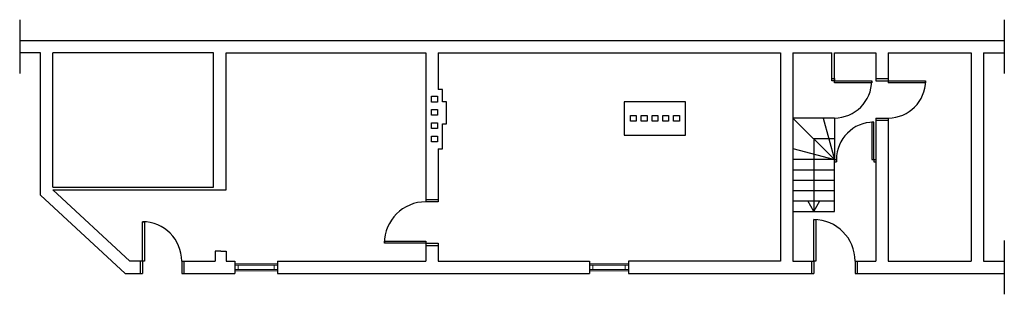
# Model space of a CAD drawing. Header units: centimetres. Extents: x 321 to 2697, y 184 to 846.
import ezdxf
from ezdxf.lldxf.tags import DXFTag

# ---------------------------------------------------------------- set-up
doc = ezdxf.new("R2010")
doc.units = ezdxf.units.CM
doc.layers.add('Ściany', color=250, linetype='Continuous', lineweight=20)
tags = doc.linetypes.add('DASH', pattern=[15, 10, -5]).pattern_tags.tags
tags[6:7] = [DXFTag(74, 4), DXFTag(75, 0), DXFTag(340, '0'), DXFTag(46, 0.0), DXFTag(50, 0.0), DXFTag(44, 0.0), DXFTag(45, 0.0)]
tags[4:5] = [DXFTag(74, 4), DXFTag(75, 0), DXFTag(340, '0'), DXFTag(46, 0.0), DXFTag(50, 0.0), DXFTag(44, 0.0), DXFTag(45, 0.0)]

msp = doc.modelspace()

# ---------------------------------------------------------------- linework, layer by layer
at = {"linetype": 'DASH'}
for p, q in [((321.2, 846.3), (321.2, 716.3)), ((2697.2, 846.3), (2697.2, 716.3)), ((2697.2, 314.3), (2697.2, 184.3))]:
    msp.add_line(p, q, dxfattribs=at)
for p, q in [((321.2, 796.3), (2697.2, 796.3)), ((371.2, 766.3), (321.2, 766.3)), ((371.2, 423.2), (371.2, 766.3)), ((789.2, 766.3), (401.2, 766.3)), ((401.2, 442.3), (401.2, 766.3)), ((789.2, 442.3), (789.2, 766.3)), ((819.2, 436.3), (819.2, 766.3)), ((819.2, 766.3), (1301.2, 766.3)), ((1301.2, 766.3), (1301.2, 407.3)), ((1331.2, 766.3), (1331.2, 678.3)), ((1331.2, 766.3), (2157.2, 766.3)), ((2157.2, 766.3), (2157.2, 264.3)), ((2187.2, 766.3), (2187.2, 264.3)), ((2187.2, 766.3), (2281.2, 766.3)), ((2281.2, 699.3), (2281.2, 766.3)), ((2287.2, 694.3), (2287.2, 766.3)), ((2287.2, 766.3), (2387.2, 766.3)), ((2387.2, 766.3), (2387.2, 699.3)), ((2417.2, 766.3), (2417.2, 694.3)), ((2417.2, 766.3), (2617.2, 766.3)), ((2617.2, 766.3), (2617.2, 264.3)), ((2647.2, 766.3), (2647.2, 264.3)), ((2647.2, 766.3), (2697.2, 766.3)), ((2281.2, 699.3), (2281.2, 704.3)), ((2281.2, 704.3), (2287.2, 704.3)), ((2287.2, 699.3), (2281.2, 699.3)), ((2287.2, 704.3), (2287.2, 699.3)), ((2287.2, 699.3), (2377.2, 699.3)), ((2287.2, 694.3), (2287.2, 699.3)), ((2377.2, 694.3), (2287.2, 694.3)), ((2377.2, 699.3), (2377.2, 694.3)), ((2387.2, 704.3), (2417.2, 704.3)), ((2387.2, 699.3), (2417.2, 699.3)), ((2417.2, 699.3), (2507.2, 699.3)), ((2507.2, 694.3), (2417.2, 694.3)), ((2507.2, 699.3), (2507.2, 694.3)), ((1341.2, 678.3), (1331.2, 678.3)), ((1341.2, 648.3), (1341.2, 678.3)), ((1351.2, 648.3), (1341.2, 648.3)), ((1351.2, 595.3), (1351.2, 648.3)), ((1341.2, 535.3), (1341.2, 595.3)), ((1341.2, 595.3), (1351.2, 595.3)), ((2187.2, 609.3), (2287.2, 509.3)), ((2287.2, 609.3), (2187.2, 609.3)), ((2260.4, 609.3), (2287.2, 509.3)), ((2287.2, 609.3), (2287.2, 509.3)), ((2382.2, 599.3), (2377.2, 599.3)), ((2377.2, 599.3), (2377.2, 509.3)), ((2382.2, 509.3), (2382.2, 599.3)), ((2387.2, 609.3), (2417.2, 609.3)), ((2387.2, 609.3), (2387.2, 264.3)), ((2387.2, 604.3), (2417.2, 604.3)), ((2417.2, 609.3), (2417.2, 264.3)), ((2287.2, 559.3), (2237.2, 559.3)), ((2237.2, 559.3), (2237.2, 384.3)), ((1331.2, 535.3), (1331.2, 407.3)), ((1331.2, 535.3), (1341.2, 535.3)), ((2187.2, 536.1), (2287.2, 509.3)), ((2287.2, 509.3), (2187.2, 509.3)), ((2287.2, 384.3), (2287.2, 509.3)), ((2287.2, 509.3), (2292.2, 509.3)), ((2287.2, 509.3), (2287.2, 503.3)), ((2287.2, 503.3), (2292.2, 503.3)), ((2292.2, 509.3), (2292.2, 503.3)), ((2377.2, 509.3), (2382.2, 509.3)), ((2377.2, 509.3), (2387.2, 509.3)), ((2382.2, 509.3), (2382.2, 503.3)), ((2382.2, 503.3), (2387.2, 503.3)), ((2187.2, 484.3), (2287.2, 484.3)), ((2187.2, 459.3), (2287.2, 459.3)), ((401.2, 442.3), (789.2, 442.3)), ((587.2, 264.3), (401.2, 436.3)), ((401.2, 436.3), (819.2, 436.3)), ((2187.2, 434.3), (2287.2, 434.3)), ((575.5, 234.3), (371.2, 423.2)), ((1331.2, 412.3), (1301.2, 412.3)), ((1331.2, 407.3), (1301.2, 407.3)), ((2187.2, 409.3), (2287.2, 409.3)), ((2237.2, 384.3), (2222.8, 409.3)), ((2237.2, 384.3), (2251.7, 409.3)), ((2187.2, 384.3), (2287.2, 384.3)), ((617.2, 264.3), (617.2, 359.3)), ((617.2, 359.3), (622.2, 359.3)), ((622.2, 359.3), (622.2, 264.3)), ((2237.2, 264.3), (2237.2, 364.3)), ((2237.2, 364.3), (2242.2, 364.3)), ((2242.2, 364.3), (2242.2, 264.3)), ((1201.2, 307.3), (1201.2, 312.3)), ((1201.2, 312.3), (1301.2, 312.3)), ((1301.2, 312.3), (1301.2, 307.3)), ((806.2, 288.3), (793.2, 288.3)), ((793.2, 288.3), (793.2, 264.3)), ((806.2, 288.3), (819.2, 288.3)), ((819.2, 288.3), (819.2, 264.3)), ((1301.2, 307.3), (1201.2, 307.3)), ((1301.2, 307.3), (1301.2, 264.3)), ((1301.2, 307.3), (1331.2, 307.3)), ((1301.2, 302.3), (1331.2, 302.3)), ((1331.2, 307.3), (1331.2, 264.3)), ((617.2, 264.3), (587.2, 264.3)), ((612.2, 264.3), (612.2, 234.3)), ((617.2, 264.3), (617.2, 234.3)), ((622.2, 264.3), (617.2, 264.3)), ((712.2, 264.3), (793.2, 264.3)), ((712.2, 264.3), (712.2, 234.3)), ((717.2, 264.3), (717.2, 234.3)), ((819.2, 264.3), (840.2, 264.3)), ((840.2, 264.3), (840.2, 234.3)), ((943.2, 264.3), (1301.2, 264.3)), ((943.2, 264.3), (943.2, 234.3)), ((943.2, 264.3), (943.2, 234.3)), ((1331.2, 264.3), (1696.2, 264.3)), ((1696.2, 264.3), (1696.2, 234.3)), ((2157.2, 264.3), (1790.2, 264.3)), ((1790.2, 264.3), (1790.2, 234.3)), ((2187.2, 264.3), (2237.2, 264.3)), ((2232.2, 264.3), (2232.2, 234.3)), ((2237.2, 264.3), (2237.2, 234.3)), ((2242.2, 264.3), (2237.2, 264.3)), ((2337.2, 264.3), (2337.2, 234.3)), ((2337.2, 264.3), (2387.2, 264.3)), ((2342.2, 264.3), (2342.2, 234.3)), ((2417.2, 264.3), (2617.2, 264.3)), ((2647.2, 264.3), (2697.2, 264.3)), ((575.5, 234.3), (617.2, 234.3)), ((712.2, 234.3), (840.2, 234.3)), ((943.2, 234.3), (1696.2, 234.3)), ((1790.2, 234.3), (2237.2, 234.3)), ((2337.2, 234.3), (2697.2, 234.3))]:
    msp.add_line(p, q)
for points in [[(1315.2, 661.8), (1329.2, 661.8), (1329.2, 647.8), (1315.2, 647.8)], [(1780.2, 568.3), (1928.2, 568.3), (1928.2, 648.3), (1780.2, 648.3)], [(1315.2, 629.8), (1329.2, 629.8), (1329.2, 615.8), (1315.2, 615.8)], [(1315.2, 597.8), (1329.2, 597.8), (1329.2, 583.8), (1315.2, 583.8)], [(1809.2, 615.3), (1809.2, 601.3), (1795.2, 601.3), (1795.2, 615.3)], [(1835.2, 615.3), (1835.2, 601.3), (1821.2, 601.3), (1821.2, 615.3)], [(1861.2, 615.3), (1861.2, 601.3), (1847.2, 601.3), (1847.2, 615.3)], [(1887.2, 615.3), (1887.2, 601.3), (1873.2, 601.3), (1873.2, 615.3)], [(1913.2, 615.3), (1913.2, 601.3), (1899.2, 601.3), (1899.2, 615.3)], [(1315.2, 565.8), (1329.2, 565.8), (1329.2, 551.8), (1315.2, 551.8)]]:
    msp.add_lwpolyline(points, close=True)
for centre, radius, start, end in [((2287.2, 699.3), 90, 270, 0), ((2417.2, 699.3), 90, 270, 0), ((2382.2, 509.3), 90, 90, 180), ((1301.2, 307.3), 100, 90, 180), ((617.2, 264.3), 95, 0, 90), ((2237.2, 264.3), 100, 0, 90)]:
    msp.add_arc(centre, radius, start, end)
at = {"layer": 'Ściany'}
for p, q in [((943.2, 257.4), (840.2, 257.4)), ((943.2, 254.7), (840.2, 254.7)), ((943.2, 243.9), (840.2, 243.9)), ((943.2, 241.2), (840.2, 241.2)), ((848.4, 254.7), (848.4, 243.9)), ((935.1, 254.7), (935.1, 243.9)), ((1790.2, 257.4), (1696.2, 257.4)), ((1790.2, 254.7), (1696.2, 254.7)), ((1790.2, 243.9), (1696.2, 243.9)), ((1790.2, 241.2), (1696.2, 241.2)), ((1704.4, 254.7), (1704.4, 243.9)), ((1782.1, 254.7), (1782.1, 243.9))]:
    msp.add_line(p, q, dxfattribs=at)

doc.saveas('drawing.dxf')
